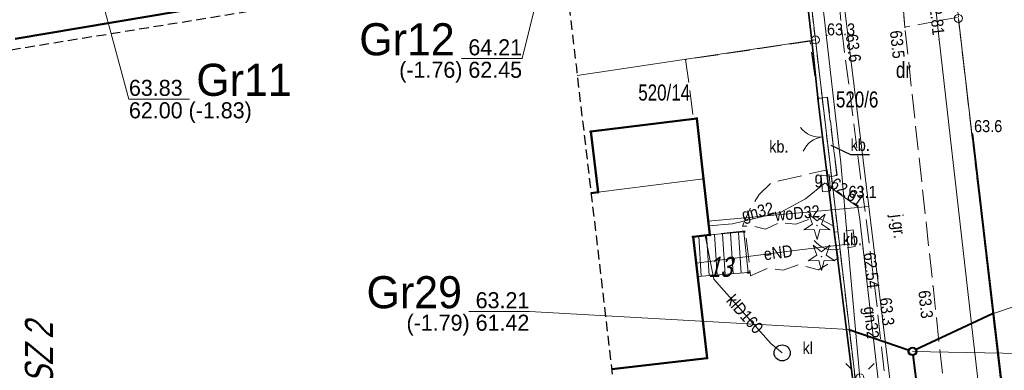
# Model space of a CAD drawing. Header units: metres. Extents: x 6473628 to 6474152, y 5887128 to 5887462.
# Tile 27 of 38: x 6473836 to 6473897, y 5887363 to 5887384. Entities that reach past the tile are written whole.
import ezdxf
from ezdxf.enums import TextEntityAlignment as Align

# ---------------------------------------------------------------- set-up
doc = ezdxf.new("R2010")
doc.units = ezdxf.units.M
doc.header["$MEASUREMENT"] = 0
for name, pattern in [('0.5_0.5', [1, 0.5, -0.5]), ('1.0_0.5', [1.5, 1, -0.5]), ('1.5_0.5', [2, 1.5, -0.5]), ('2', [0.9, 0.6, -0.3]), ('219-500', [0]), ('otob_500', [0]), ('otof_500', [0])]:
    doc.linetypes.add(name, pattern=pattern)
doc.layers.get('0').update_dxf_attribs({"color": 2, "linetype": 'CONTINUOUS', "lineweight": 5})
for name, color, linetype in [('202-punkt graniczny', 7, 'CONTINUOUS'), ('210-oznaczenie konturu użytku gruntowego', 7, 'CONTINUOUS'), ('211-numer działki ewidencyjnej', 7, 'CONTINUOUS'), ('217-kontur klasyfikacyjny', 7, 'CONTINUOUS'), ('218-kontur użytku gruntowego', 7, 'CONTINUOUS'), ('219-działka ewidencyjna', 7, 'CONTINUOUS'), ('238-Punkt adresowy', 7, 'CONTINUOUS'), ('312-budynek ewidencyjny', 7, 'CONTINUOUS'), ('320-blok - kondygnacja nadziemna', 7, 'CONTINUOUS'), ('352-schody', 7, 'CONTINUOUS'), ('995-Tekst dodatkowy duży', 7, 'CONTINUOUS'), ('brama', 7, 'CONTINUOUS'), ('drzewo iglaste', 7, 'CONTINUOUS'), ('furtka', 7, 'CONTINUOUS'), ('jezdnia', 7, 'CONTINUOUS'), ('jezdnia-Atr17', 7, 'CONTINUOUS'), ('latarnia', 7, 'CONTINUOUS'), ('obszar utwardzony', 7, 'CONTINUOUS'), ('obszar utwardzony-Atr17', 7, 'CONTINUOUS'), ('ogrodzenie trwałe', 7, 'CONTINUOUS'), ('osadnik  szambo', 7, 'CONTINUOUS'), ('osadnik  szambo-Atr17', 7, 'CONTINUOUS'), ('pikieta naturalna', 7, 'CONTINUOUS'), ('pikieta naturalna-Atr2', 7, 'CONTINUOUS'), ('przewód elektroenergetyczny podziemny', 7, 'CONTINUOUS'), ('przewód elektroenergetyczny podziemny-Atr1', 7, 'CONTINUOUS'), ('przewód gazowy', 7, 'CONTINUOUS'), ('przewód gazowy-Atr1', 7, 'CONTINUOUS'), ('przewód kanalizacyjny', 7, 'CONTINUOUS'), ('przewód kanalizacyjny-Atr1', 7, 'CONTINUOUS'), ('przewód telekomunikacyjny podziemny', 7, 'CONTINUOUS'), ('przewód wodociągowy', 7, 'CONTINUOUS'), ('przewód wodociągowy-Atr1', 7, 'CONTINUOUS'), ('Punkt budynku', 7, 'CONTINUOUS'), ('rzedna', 7, 'CONTINUOUS'), ('rzedna-Atr2', 7, 'CONTINUOUS'), ('SJ_5_Węzły_1', 7, 'CONTINUOUS'), ('skarpa nieumocniona', 7, 'CONTINUOUS'), ('szafa gazowa lub kontener', 7, 'CONTINUOUS'), ('szafa gazowa lub kontener-Atr17', 7, 'CONTINUOUS'), ('Zakres', 7, 'CONTINUOUS')]:
    doc.layers.add(name, color=color, linetype=linetype)
for name, color, linetype, lineweight in [('SJ_19_Opis_Pz_1', 7, 'CONTINUOUS', 20), ('SJ_26_Teksty', 7, 'CONTINUOUS', 20), ('SJ_28_Linie_odn', 7, 'CONTINUOUS', 20), ('SJ_8_KS_GRAWITA_1', 34, 'CONTINUOUS', 40), ('SJ_8_KS_PRZYŁĄCZA', 40, 'CONTINUOUS', 40)]:
    doc.layers.add(name, color=color, linetype=linetype, lineweight=lineweight)
doc.styles.add('OPISOWY', font='GOTHIC.TTF')
doc.styles.get("Standard").update_dxf_attribs({"font": 'Working1250', "width": 0.75})
doc.linetypes.add('902-500', pattern='A,3.75,0,[1,ksztalty.shx,S=0.5,R=0,X=0,Y=0],3.75', length=7.5)

# ---------------------------------------------------------------- blocks, each defined once
blk = doc.blocks.new('PUNKTBUD')
at = {"color": 0}
blk.add_circle((0, 0), 0.045, dxfattribs=at)
blk = doc.blocks.new('202')
at = {"color": 0, "linetype": 'Continuous', "lineweight": 0}
blk.add_circle((0, 0), 0.25, dxfattribs=at)
blk = doc.blocks.new('OP011')
at = {"linetype": 'Continuous', "lineweight": 13}
h = blk.add_hatch(color=0, dxfattribs=at)
edge = h.paths.add_edge_path()
edge.add_arc((0, 0), 0.05, 0, 360)
at = {"color": 0, "linetype": 'Continuous', "lineweight": 13}
for p, q in [((-0.283, 0.093), (-0.512, 0.706)), ((-0.512, 0.706), (0, 0.299)), ((0, 0.299), (0.512, 0.706)), ((0.512, 0.706), (0.283, 0.093)), ((-0.828, -0.268), (-0.283, 0.093)), ((0.283, 0.093), (0.828, -0.268)), ((-0.175, -0.24), (-0.828, -0.268)), ((0, -0.87), (-0.175, -0.24)), ((0.175, -0.24), (0, -0.87)), ((0.828, -0.268), (0.175, -0.24))]:
    blk.add_line(p, q, dxfattribs=at)
blk = doc.blocks.new('OK02')
at = {"color": 0, "linetype": 'Continuous', "lineweight": 0}
for centre, start, end in [((-1.5, 0), 0, 60), ((1.5, 0), 120, 180)]:
    blk.add_arc(centre, 1.5, start, end, dxfattribs=at)
blk = doc.blocks.new('US20')
at = {"color": 0, "linetype": 'Continuous', "lineweight": 13}
for p, q in [((-0.5, -0.25), (-0.5, 0.25)), ((-0.5, 0.25), (0.5, 0.25)), ((0.5, -0.25), (0.5, 0.25)), ((-0.5, -0.25), (0.5, -0.25))]:
    blk.add_line(p, q, dxfattribs=at)
blk = doc.blocks.new('PW01')
at = {"linetype": 'Continuous', "lineweight": 13}
h = blk.add_hatch(color=0, dxfattribs=at)
edge = h.paths.add_edge_path()
edge.add_arc((0, 0), 0.045, 0, 360)
blk = doc.blocks.new('OK04')
at = {"color": 0, "linetype": 'Continuous', "lineweight": 0}
blk.add_arc((1.5, 0.001), 1.5, 120, 180, dxfattribs=at)
blk = doc.blocks.new('SM01')
at = {"color": 0, "linetype": 'Continuous', "lineweight": 13}
for p, q in [((-0.53, 0.531), (-0.883, 0.884)), ((0.531, 0.531), (0.884, 0.884)), ((-0.53, -0.53), (-0.883, -0.883)), ((0.531, -0.53), (0.884, -0.883))]:
    blk.add_line(p, q, dxfattribs=at)
blk.add_circle((0, 0), 0.25, dxfattribs=at)
blk = doc.blocks.new('SUKM')
at = {"color": 0, "linetype": 'Continuous'}
blk.add_circle((0, 0), 0.5, dxfattribs=at)

msp = doc.modelspace()

# ---------------------------------------------------------------- linework, layer by layer
at = {"layer": '217-kontur klasyfikacyjny', "color": 3, "linetype": '1.5_0.5', "lineweight": 18, "flags": 128}
msp.add_lwpolyline([(6473894.57, 5887384.5), (6473897.31, 5887361.05)], dxfattribs=at)
at = {"layer": '218-kontur użytku gruntowego', "color": 3, "linetype": '0.5_0.5', "lineweight": 18, "flags": 128}
for points in [[(6473885.66, 5887383.16), (6473883.61, 5887400.8)], [(6473883.61, 5887400.8), (6473885.66, 5887383.16)], [(6473897.31, 5887361.05), (6473894.57, 5887384.5)], [(6473894.57, 5887384.5), (6473897.31, 5887361.05)], [(6473888.36, 5887360.14), (6473885.66, 5887383.16)], [(6473885.66, 5887383.16), (6473888.36, 5887360.14)]]:
    msp.add_lwpolyline(points, dxfattribs=at)
at = {"layer": '219-działka ewidencyjna', "color": 7, "linetype": '219-500', "lineweight": 18, "flags": 128}
for points in [[(6473885.66, 5887383.16), (6473883.61, 5887400.8)], [(6473897.31, 5887361.05), (6473894.57, 5887384.5)], [(6473870.815, 5887380.946), (6473885.66, 5887383.16)], [(6473888.36, 5887360.14), (6473885.66, 5887383.16)]]:
    msp.add_lwpolyline(points, dxfattribs=at)
at = {"layer": '312-budynek ewidencyjny', "color": 7, "linetype": 'Continuous', "lineweight": 50, "flags": 128}
for points in [[(6473846.03, 5887384.95), (6473835.78, 5887383.23)], [(6473871.66, 5887377.44), (6473878.26, 5887378.27)], [(6473878.26, 5887378.27), (6473878.68, 5887374.49)], [(6473872.11, 5887373.66), (6473871.66, 5887377.44)], [(6473878.68, 5887374.49), (6473879.08, 5887371)], [(6473871.676, 5887373.609), (6473872.11, 5887373.66)], [(6473879.08, 5887371), (6473878.04, 5887370.89)], [(6473878.04, 5887370.89), (6473878.91, 5887363.33)], [(6473878.91, 5887363.33), (6473872.966, 5887362.628)]]:
    msp.add_lwpolyline(points, dxfattribs=at)
at = {"layer": '320-blok - kondygnacja nadziemna', "color": 7, "linetype": 'Continuous', "lineweight": 18, "flags": 128}
msp.add_lwpolyline([(6473872.11, 5887373.66), (6473878.68, 5887374.49), (6473878.26, 5887378.27), (6473871.66, 5887377.44)], close=True, dxfattribs=at)
at = {"layer": '352-schody', "color": 7, "linetype": 'Continuous', "lineweight": 18, "flags": 128}
msp.add_lwpolyline([(6473879.08, 5887371), (6473881.2, 5887371.19), (6473881.47, 5887368.66), (6473878.34, 5887368.41), (6473878.04, 5887370.89)], close=True, dxfattribs=at)
msp.add_lwpolyline([(6473879.08, 5887371), (6473881.2, 5887371.19), (6473881.47, 5887368.66), (6473878.34, 5887368.41), (6473878.04, 5887370.89)], close=True, dxfattribs=at)
for points in [[(6473879.033, 5887368.465), (6473878.882, 5887370.979)], [(6473879.531, 5887368.505), (6473879.38, 5887371.027)], [(6473880.03, 5887368.545), (6473879.879, 5887371.072)], [(6473880.528, 5887368.585), (6473880.377, 5887371.116)], [(6473881.027, 5887368.625), (6473880.875, 5887371.161)], [(6473878.534, 5887368.426), (6473878.385, 5887370.926)]]:
    msp.add_lwpolyline(points, dxfattribs=at)
at = {"layer": 'brama', "color": 7, "linetype": 'otob_500', "lineweight": 18, "flags": 128}
msp.add_lwpolyline([(6473886.35, 5887375.05), (6473885.86, 5887379.18)], dxfattribs=at)
at = {"layer": 'furtka', "color": 7, "linetype": 'otof_500', "lineweight": 18, "flags": 128}
msp.add_lwpolyline([(6473886.98, 5887370.09), (6473886.83, 5887371.17)], dxfattribs=at)
at = {"layer": 'jezdnia', "color": 7, "linetype": '1.5_0.5', "lineweight": 18, "flags": 128}
msp.add_lwpolyline([(6473899.48, 5887331.52), (6473898.81, 5887332.11), (6473898.2, 5887332.77), (6473897.67, 5887333.49), (6473897.21, 5887334.26), (6473896.84, 5887335.08), (6473896.56, 5887335.93), (6473896.36, 5887336.8), (6473894.7, 5887352.01), (6473892.99, 5887367.8), (6473891.24, 5887383.95), (6473889.82, 5887400.38), (6473889.74, 5887402.66), (6473890.69, 5887405.97), (6473892.86, 5887408.74), (6473895.49, 5887410.16), (6473877.56, 5887406.9), (6473881.59, 5887405.23), (6473884.29, 5887402.93), (6473885.75, 5887399.69), (6473887.32, 5887383.63), (6473889.41, 5887367.37), (6473891.15, 5887351.58), (6473891.94, 5887336.15), (6473892.05, 5887335.51), (6473892.1, 5887334.86), (6473892.09, 5887334.2), (6473892.02, 5887333.55), (6473891.89, 5887332.91), (6473891.7, 5887332.29), (6473891.46, 5887331.69), (6473891.15, 5887331.11), (6473890.8, 5887330.56), (6473890.4, 5887330.05), (6473889.95, 5887329.57), (6473889.45, 5887329.14), (6473888.92, 5887328.76), (6473888.36, 5887328.43), (6473904.44, 5887329.67), (6473903.55, 5887329.76), (6473902.67, 5887329.93), (6473901.81, 5887330.2), (6473900.99, 5887330.56), (6473900.21, 5887331)], close=True, dxfattribs=at)
at = {"layer": 'obszar utwardzony', "color": 7, "linetype": '1.5_0.5', "lineweight": 18, "flags": 128}
for points in [[(6473886.41, 5887379.59), (6473885.83, 5887379.51), (6473885.33, 5887383.09), (6473877.56, 5887381.93), (6473877.86, 5887379.86), (6473878.06, 5887378.25), (6473878.26, 5887378.27), (6473879.08, 5887371), (6473881.3, 5887371.27), (6473881.62, 5887368.45), (6473882.74, 5887368.94), (6473883.66, 5887368.8), (6473884.63, 5887369.15), (6473885.85, 5887368.82), (6473887.08, 5887369.55), (6473886.77, 5887371.57), (6473885.7, 5887372.14), (6473884.43, 5887371.68), (6473883.4, 5887371.77), (6473882.54, 5887371.37), (6473881.82, 5887371.55), (6473881.12, 5887371.54), (6473881.53, 5887372.52), (6473882.15, 5887373.53), (6473882.89, 5887374.25), (6473886.39, 5887375.06), (6473886.43, 5887374.7), (6473887.01, 5887374.73)], [(6473886.42, 5887374.61), (6473887, 5887374.7), (6473886.4, 5887379.6), (6473885.79, 5887379.52)], [(6473888.14, 5887370.28), (6473888.01, 5887371.32), (6473886.83, 5887371.17), (6473886.98, 5887370.09)]]:
    msp.add_lwpolyline(points, close=True, dxfattribs=at)
at = {"layer": 'obszar utwardzony-Atr17', "color": 7, "flags": 128}
msp.add_lwpolyline([(6473886.62, 5887376.59), (6473887.85, 5887376.01), (6473889.026, 5887376.01)], dxfattribs=at)
at = {"layer": 'ogrodzenie trwałe', "color": 7, "linetype": '902-500', "lineweight": 35, "flags": 128}
for points in [[(6473874.54, 5887330.76), (6473884.46, 5887331.79), (6473890.45, 5887338.96), (6473888.23, 5887360.1), (6473886.98, 5887370.09), (6473886.83, 5887371.17), (6473886.35, 5887375.05), (6473885.86, 5887379.18), (6473885.43, 5887383.11), (6473883.4, 5887400.72), (6473877.08, 5887404.39), (6473865.99, 5887402.6)], [(6473938.23, 5887335.81), (6473909.52, 5887333.57), (6473907.41, 5887333.54), (6473899.74, 5887340.49), (6473897.37, 5887361.02), (6473895.45, 5887377.31)]]:
    msp.add_lwpolyline(points, dxfattribs=at)
at = {"layer": 'przewód elektroenergetyczny podziemny', "color": 1, "linetype": 'Continuous', "lineweight": 18, "flags": 128}
for points in [[(6473884.46, 5887401.65), (6473885.09, 5887394.43), (6473887.25, 5887375.5), (6473887.69, 5887370.42), (6473888.43, 5887362.1), (6473888.94, 5887360.17), (6473888.54, 5887360.08)], [(6473878.23, 5887369.24), (6473884.69, 5887370.08), (6473887.69, 5887370.42)]]:
    msp.add_lwpolyline(points, dxfattribs=at)
at = {"layer": 'przewód gazowy', "color": 40, "linetype": 'Continuous', "lineweight": 18, "flags": 128}
for points in [[(6473879.02, 5887371.58), (6473880.5, 5887371.69), (6473883.51, 5887372.43), (6473885.04, 5887373.26), (6473886.26, 5887374.26)], [(6473892.16, 5887337.26), (6473892.1, 5887337.63), (6473889.88, 5887359.24), (6473888.63, 5887370.14), (6473888.42, 5887371.98), (6473888.31, 5887372.76), (6473886.45, 5887374.06), (6473886.31, 5887374.22)]]:
    msp.add_lwpolyline(points, dxfattribs=at)
at = {"layer": 'przewód kanalizacyjny', "color": 34, "linetype": 'Continuous', "lineweight": 18, "flags": 128}
msp.add_lwpolyline([(6473883.59, 5887363.65), (6473882.88, 5887364.24), (6473879.33, 5887368.24), (6473878.79, 5887370.97)], dxfattribs=at)
at = {"layer": 'przewód telekomunikacyjny podziemny', "color": 30, "linetype": 'Continuous', "lineweight": 18, "flags": 128}
msp.add_lwpolyline([(6473889.67, 5887414.94), (6473889.85, 5887414.6), (6473891.42, 5887401.06), (6473893.37, 5887383.19), (6473896.46, 5887355.96), (6473898.72, 5887338.34), (6473907.7, 5887332.05), (6473925.7, 5887333.72)], dxfattribs=at)
at = {"layer": 'przewód wodociągowy', "color": 5, "linetype": 'Continuous', "lineweight": 18, "flags": 128}
for points in [[(6473884.04, 5887413.34), (6473884.07, 5887413.08), (6473888.98, 5887372.77), (6473892.36, 5887345.13), (6473894.95, 5887323.3), (6473894.99, 5887322.95)], [(6473878.98, 5887371.86), (6473888.98, 5887372.77)]]:
    msp.add_lwpolyline(points, dxfattribs=at)
at = {"layer": 'SJ_28_Linie_odn'}
for points in [[(6473872.77, 5887403.791), (6473867.377, 5887381.998), (6473863.597, 5887381.998)], [(6473837.846, 5887398.105), (6473842.874, 5887379.471), (6473846.654, 5887379.471)], [(6473896.701, 5887366.081), (6473915.124, 5887372.317), (6473918.904, 5887372.317)], [(6473887.75, 5887365.119), (6473867.831, 5887366.233), (6473864.051, 5887366.233)], [(6473891.714, 5887363.746), (6473915.36, 5887363.292), (6473919.14, 5887363.292)]]:
    msp.add_lwpolyline(points, dxfattribs=at)
at = {"layer": 'SJ_5_Węzły_1'}
for radius in [0.266, 0.212]:
    msp.add_circle((6473891.714, 5887363.746), radius, dxfattribs=at)
at = {"layer": 'SJ_8_KS_GRAWITA_1'}
msp.add_line((6473891.741, 5887363.535), (6473896.061, 5887329.142), dxfattribs=at)
at = {"layer": 'SJ_8_KS_PRZYŁĄCZA'}
for p, q in [((6473896.701, 5887366.081), (6473891.906, 5887363.836)), ((6473887.75, 5887365.119), (6473891.513, 5887363.815))]:
    msp.add_line(p, q, dxfattribs=at)
at = {"layer": 'skarpa nieumocniona', "color": 7, "linetype": '1.0_0.5', "lineweight": 18, "flags": 128}
msp.add_lwpolyline([(6473894.57, 5887384.58), (6473892.49, 5887401.68), (6473889.82, 5887400.38), (6473891.24, 5887383.95)], close=True, dxfattribs=at)
msp.add_lwpolyline([(6473894.57, 5887384.58), (6473892.49, 5887401.68), (6473889.82, 5887400.38), (6473891.24, 5887383.95)], close=True, dxfattribs=at)
at = {"layer": 'Zakres', "color": 5, "linetype": '2', "lineweight": 25, "flags": 128}
msp.add_lwpolyline([(6473727.61, 5887321.64), (6473721.48, 5887351.3), (6473723.03, 5887362.61), (6473724.52, 5887364.55), (6473735.35, 5887366.3), (6473764.96, 5887371.1), (6473794.08, 5887375.83), (6473823.72, 5887380.63), (6473853.3, 5887385.43), (6473869.98, 5887388.14), (6473870.76, 5887381.43), (6473870.76, 5887381.41), (6473873.46, 5887358.42), (6473874.87, 5887345.92), (6473862.08, 5887344.95), (6473861.22, 5887344.86), (6473829.79, 5887340.64), (6473810.72, 5887338.08), (6473809.82, 5887337.93), (6473800.99, 5887336.19), (6473800.97, 5887336.18), (6473772.01, 5887330.44), (6473742.58, 5887324.6)], close=True, dxfattribs=at)

# ---------------------------------------------------------------- block references
at = {"layer": '202-punkt graniczny', "color": 7, "linetype": 'Continuous', "lineweight": 18}
for p in [(6473894.57, 5887384.5), (6473885.66, 5887383.16)]:
    msp.add_blockref('202', p, dxfattribs=at)
at = {"layer": 'brama', "color": 7, "linetype": 'Continuous', "lineweight": 18, "rotation": 96.76599999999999}
msp.add_blockref('OK02', (6473886.105, 5887377.115), dxfattribs=at)
at = {"layer": 'drzewo iglaste', "color": 94, "linetype": 'Continuous', "lineweight": 18}
for p in [(6473885.76, 5887371.59), (6473886.04, 5887369.65)]:
    msp.add_blockref('OP011', p, dxfattribs=at)
at = {"layer": 'furtka', "color": 7, "linetype": 'Continuous', "lineweight": 18, "rotation": 97.907}
msp.add_blockref('OK04', (6473886.98, 5887370.09), dxfattribs=at)
at = {"layer": 'latarnia', "color": 7, "linetype": 'Continuous', "lineweight": 18}
msp.add_blockref('SM01', (6473888.43, 5887362.1), dxfattribs=at)
at = {"layer": 'osadnik  szambo', "color": 34, "linetype": 'Continuous', "lineweight": 18}
msp.add_blockref('SUKM', (6473883.59, 5887363.65), dxfattribs=at)
at = {"layer": 'pikieta naturalna', "color": 7, "linetype": 'Continuous', "lineweight": 13}
for p in [(6473891.24, 5887383.95), (6473891.24, 5887383.95), (6473886.38, 5887383.44), (6473887.32, 5887383.63), (6473887.32, 5887383.63), (6473895.45, 5887377.31), (6473887.72, 5887373.31), (6473889.41, 5887367.37), (6473889.41, 5887367.37), (6473892.99, 5887367.8), (6473892.99, 5887367.8)]:
    msp.add_blockref('PW01', p, dxfattribs=at)
at = {"layer": 'Punkt budynku', "color": 5, "linetype": 'Continuous', "lineweight": 18}
for p in [(6473878.26, 5887378.27), (6473871.66, 5887377.44), (6473878.68, 5887374.49), (6473872.11, 5887373.66), (6473879.08, 5887371), (6473881.2, 5887371.19), (6473878.04, 5887370.89), (6473881.47, 5887368.66), (6473878.34, 5887368.41), (6473878.91, 5887363.33)]:
    msp.add_blockref('PUNKTBUD', p, dxfattribs=at)
at = {"layer": 'rzedna', "color": 7, "linetype": 'Continuous', "lineweight": 18}
for p in [(6473893.37, 5887383.19), (6473888.31, 5887372.76), (6473888.63, 5887370.14)]:
    msp.add_blockref('PW01', p, dxfattribs=at)
at = {"layer": 'szafa gazowa lub kontener', "color": 40, "linetype": 'Continuous', "lineweight": 18, "rotation": 275.71}
msp.add_blockref('US20', (6473886.31, 5887374.22), dxfattribs=at)

# ---------------------------------------------------------------- texts
at = {"layer": '210-oznaczenie konturu użytku gruntowego', "color": 3, "linetype": 'Continuous', "lineweight": 18, "width": 0.79}
msp.add_text('dr', height=1, dxfattribs=at).set_placement((6473890.68, 5887380.79))
at = {"layer": '211-numer działki ewidencyjnej', "color": 7, "linetype": 'Continuous', "lineweight": 18, "width": 0.79}
for s, p in [('520/14', (6473874.62, 5887379.38)), ('520/6', (6473886.94, 5887378.95))]:
    msp.add_text(s, height=1, dxfattribs=at).set_placement(p)
at = {"layer": '238-Punkt adresowy', "color": 7, "linetype": 'Continuous', "lineweight": 25, "oblique": 15, "width": 0.79}
msp.add_text('13', height=1.25, dxfattribs=at).set_placement((6473879.72, 5887368.39), align=Align.CENTER)
at = {"layer": '995-Tekst dodatkowy duży', "color": 7, "linetype": 'Continuous', "lineweight": 35, "oblique": 15, "width": 0.79}
msp.add_text('ARKUSZ 2', height=1.75, rotation=89.919, dxfattribs=at).set_placement((6473838.13, 5887356.51))
at = {"layer": 'jezdnia-Atr17', "color": 7, "width": 0.9}
msp.add_text('j.gr.', height=0.75, rotation=277.324, dxfattribs=at).set_placement((6473890.37, 5887372.24))
at = {"layer": 'obszar utwardzony-Atr17', "color": 7, "width": 0.9}
for p in [(6473882.78, 5887376.14), (6473887.37, 5887370.36)]:
    msp.add_text('kb.', height=0.75, dxfattribs=at).set_placement(p)
msp.add_text('kb.', height=0.75, dxfattribs=at).set_placement((6473887.85, 5887376.018), align=Align.BOTTOM_LEFT)
at = {"layer": 'osadnik  szambo-Atr17', "color": 34, "width": 0.9}
msp.add_text('kl', height=0.75, dxfattribs=at).set_placement((6473884.86, 5887363.58))
at = {"layer": 'pikieta naturalna-Atr2', "color": 7, "width": 0.9}
for s, p in [('63.3', (6473886.38, 5887383.44)), ('63.6', (6473895.55, 5887377.41)), ('63.1', (6473887.72, 5887373.31))]:
    msp.add_text(s, height=0.75, dxfattribs=at).set_placement(p)
for s, rotation, p in [('63.6', 277.324, (6473887.55, 5887383.47)), ('63.6', 277.324, (6473887.55, 5887383.47)), ('63.5', 276.184, (6473890.3, 5887383.71)), ('63.5', 276.184, (6473890.3, 5887383.71)), ('63.3', 276.181, (6473892.07, 5887367.51)), ('63.3', 276.181, (6473892.07, 5887367.51)), ('63.3', 276.288, (6473889.66, 5887367.06)), ('63.3', 276.288, (6473889.66, 5887367.06))]:
    msp.add_text(s, height=0.75, rotation=rotation, dxfattribs=at).set_placement(p)
at = {"layer": 'przewód elektroenergetyczny podziemny-Atr1', "color": 1, "width": 0.9}
msp.add_text('eND', height=0.75, rotation=7.408, dxfattribs=at).set_placement((6473882.44, 5887369.79), align=Align.MIDDLE_LEFT)
at = {"layer": 'przewód gazowy-Atr1', "color": 40, "width": 0.9}
msp.add_text('gn32', height=0.75, rotation=13.812, dxfattribs=at).set_placement((6473881.18, 5887371.86))
msp.add_text('gn32', height=0.75, rotation=276.542, dxfattribs=at).set_placement((6473889.04, 5887366.54), align=Align.MIDDLE_LEFT)
at = {"layer": 'przewód kanalizacyjny-Atr1', "color": 34, "width": 0.9}
msp.add_text('klD160', height=0.75, rotation=311.589, dxfattribs=at).set_placement((6473880.33, 5887367.12), align=Align.MIDDLE_LEFT)
at = {"layer": 'przewód wodociągowy-Atr1', "color": 5, "width": 0.9}
msp.add_text('woD32', height=0.75, rotation=5.2, dxfattribs=at).set_placement((6473883.13, 5887372.24), align=Align.MIDDLE_LEFT)
at = {"layer": 'rzedna-Atr2', "color": 7, "width": 0.9}
msp.add_text('62.81', height=0.75, rotation=276.228, dxfattribs=at).set_placement((6473893.1, 5887385.7), align=Align.MIDDLE_LEFT)
for s, rotation, p in [('62.61', 325.049, (6473886.51, 5887374.02)), ('62.54', 276.542, (6473888.66, 5887369.87))]:
    msp.add_text(s, height=0.75, rotation=rotation, dxfattribs=at).set_placement(p)
at = {"layer": 'SJ_19_Opis_Pz_1', "style": 'OPISOWY'}
for s, p in [('Gr12', (6473863.177, 5887382.198)), ('Gr29', (6473863.631, 5887366.433))]:
    msp.add_text(s, height=2, dxfattribs=at).set_placement(p, align=Align.RIGHT)
msp.add_text('Gr11', height=2, dxfattribs=at).set_placement((6473847.074, 5887379.671))
at = {"layer": 'SJ_26_Teksty', "style": 'OPISOWY'}
for s, p in [('64.21', (6473867.377, 5887382.198)), ('(-1.76) 62.45', (6473867.377, 5887380.798)), ('63.21', (6473867.831, 5887366.433)), ('(-1.79) 61.42', (6473867.831, 5887365.033))]:
    msp.add_text(s, height=1, dxfattribs=at).set_placement(p, align=Align.RIGHT)
for s, p in [('63.83', (6473842.874, 5887379.671)), ('62.00 (-1.83)', (6473842.874, 5887378.271))]:
    msp.add_text(s, height=1, dxfattribs=at).set_placement(p)
at = {"layer": 'szafa gazowa lub kontener-Atr17', "color": 40, "width": 0.9}
msp.add_text('g', height=0.75, dxfattribs=at).set_placement((6473885.61, 5887374.19))

doc.saveas('drawing.dxf')
